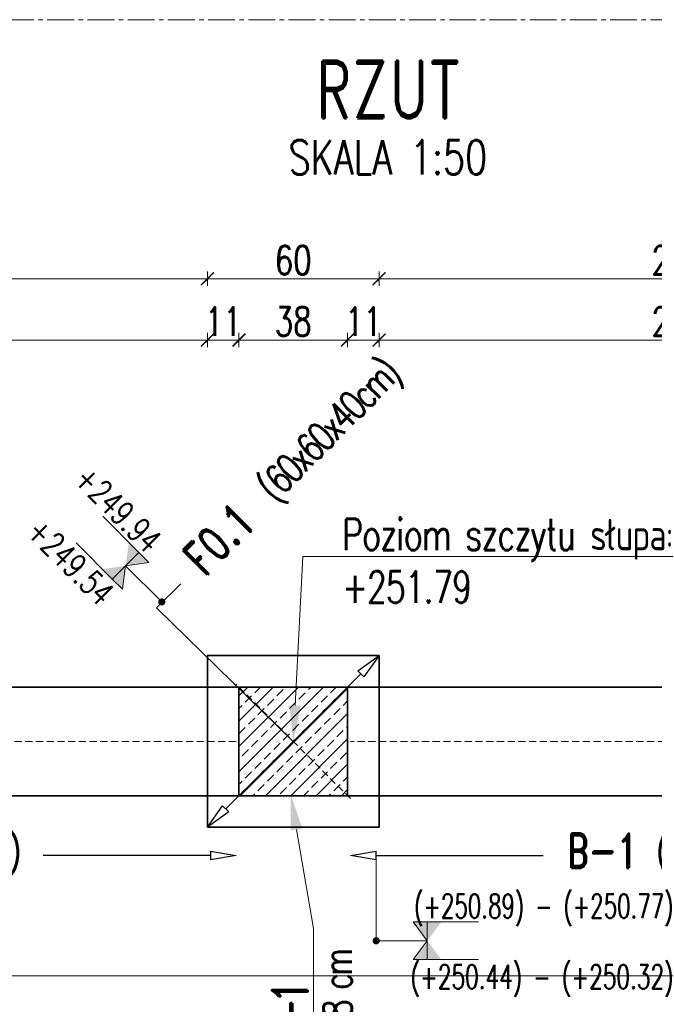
# Model space of a CAD drawing. Header units: millimetres. Extents: x -8 to 14965326, y -810 to 11054951.
# Tile 36 of 72: x 7504888 to 7505110, y 5558765 to 5559109. Entities that reach past the tile are written whole.
import ezdxf
from ezdxf import colors
from ezdxf.entities.mleader import LeaderData, LeaderLine
from ezdxf.enums import TextEntityAlignment as Align
from ezdxf.math import Vec2, Vec3

# ---------------------------------------------------------------- set-up
doc = ezdxf.new("R2010")
doc.units = ezdxf.units.MM
doc.header["$LTSCALE"] = 0.5
doc.header["$MEASUREMENT"] = 0
doc.linetypes.add('CENTER2', pattern=[1.125, 0.75, -0.125, 0.125, -0.125])
doc.linetypes.add('KRESKOWA', pattern=[0.75, 0.5, -0.25])
doc.layers.get('0').update_dxf_attribs({"linetype": 'CONTINUOUS', "lineweight": 13})
doc.layers.get('Defpoints').update_dxf_attribs({"linetype": 'CONTINUOUS'})
for name, color, linetype, lineweight in [('_K_pozycje', 1, 'CONTINUOUS', 5), ('K_Cienkie przerywane', 252, 'KRESKOWA', 9), ('K_Fundamenty - przekrój', 40, 'CONTINUOUS', 35), ('K_Kreskowanie', 253, 'CONTINUOUS', 5), ('K_Opis', 7, 'CONTINUOUS', 9), ('K_Ściany - przekrój', 7, 'CONTINUOUS', 35), ('tkd_obszary_wykazu', 14, 'CENTER2', 9), ('tkd_wym', 1, 'CONTINUOUS', 5)]:
    doc.layers.add(name, color=color, linetype=linetype, lineweight=lineweight)
doc.layers.add('tkd_opis_sztuki', color=7, linetype='CONTINUOUS')
doc.styles.add('___K_OPIS_ROMAND', font='romand.shx', dxfattribs={"width": 0.75})
doc.styles.add('___K_OPIS_SIMPLEX', font='simplex.shx', dxfattribs={"width": 0.75})
doc.styles.add('TKD_1TXT', font='simplex.shx', dxfattribs={"width": 0.75, "height": 0.25})
doc.styles.add('TKD_2TXT', font='romand.shx', dxfattribs={"width": 0.75, "height": 0.25})
doc.styles.add('tkd_txt0', font='simplex.shx', dxfattribs={"width": 0.75})
doc.dimstyles.new('opisy_wieńce', dxfattribs={"dimscale": 0.6, "dimtxt": 20, "dimasz": 25, "dimexe": 10, "dimexo": 50, "dimgap": 10, "dimtad": 0, "dimdec": 1, "dimrnd": 0.05, "dimzin": 9, "dimdsep": 46, "dimtxsty": '___K_OPIS_ROMAND', "dimblk1": 'CLOSEDBLANK', "dimblk2": 'CLOSEDBLANK', "dimsah": 1, "dimcen": 0, "dimdle": 10, "dimse1": 1, "dimse2": 1, "dimclrd": 1, "dimclre": 256, "dimclrt": 50, "dimazin": 2, "dimtm": 1e-09, "dimtfac": 1, "dimtdec": 1, "dimtmove": 2, "dimatfit": 3, "dimfxl": 1, "dimtolj": 1, "dimtzin": 0, "dimarcsym": 0})
doc.dimstyles.new('tkd_1-50cm[cm]', dxfattribs={"dimtxt": 10, "dimasz": 2.5, "dimexe": 0, "dimexo": 10, "dimgap": 1.5, "dimtad": 1, "dimdec": 1, "dimrnd": 0.5, "dimdsep": 46, "dimtxsty": 'tkd_txt0', "dimblk": 'tkd_dim_arrow', "dimcen": 0, "dimclrd": 1, "dimclre": 256, "dimclrt": 7, "dimaunit": 1, "dimadec": 0, "dimazin": 0, "dimtfac": 0.009091, "dimtdec": 1, "dimtix": 1, "dimtmove": 1, "dimatfit": 3, "dimldrblk": 'DOTSMALL', "dimfxl": 1, "dimfxlon": 1, "dimtvp": 0.02, "dimtolj": 1, "dimtzin": 9, "dimlwd": -1, "dimarcsym": 0})

# ---------------------------------------------------------------- blocks, each defined once
blk = doc.blocks.new('A$C6b688e63')
at = {"color": 253, "linetype": 'Continuous'}
blk.add_line((0, 493), (483, 493), dxfattribs=at)
blk = doc.blocks.new('_ClosedBlank')
at = {"color": 0, "linetype": 'ByBlock', "lineweight": -2}
for p, q in [((-1, 0.167), (0, 0)), ((-1, 0.167), (-1, -0.167)), ((0, 0), (-1, -0.167))]:
    blk.add_line(p, q, dxfattribs=at)
blk = doc.blocks.new('*D168')
at = {"layer": '_K_pozycje', "color": 1, "lineweight": -2, "transparency": 16777216}
for p, q in [((7504936.3, 5558903.69), (7504944.79, 5558912.17)), ((7504984.11, 5558857.06), (7504936.3, 5558903.69)), ((7505007.75, 5558880.69), (7504960.48, 5558833.42))]:
    blk.add_line(p, q, dxfattribs=at)
at = {"layer": 'Defpoints', "color": 0, "transparency": 16777216}
for p in [(7505014.11, 5558887.06), (7504954.11, 5558827.06), (7504954.11, 5558827.06)]:
    blk.add_point(p, dxfattribs=at)
at = {"layer": '_K_pozycje', "color": 1, "lineweight": -2, "transparency": 16777216, "xscale": 9, "yscale": 9, "zscale": 9}
for p, rotation in [((7505014.11, 5558887.06), 44.99999988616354), ((7504954.11, 5558827.06), 224.9999998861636)]:
    blk.add_blockref('_ClosedBlank', p, dxfattribs=dict(at, rotation=rotation))
at = {"layer": '_K_pozycje', "color": 50, "transparency": 16777216, "insert": (7504984.82, 5558952.21), "char_height": 12, "attachment_point": 5, "rotation": 45, "style": '___K_OPIS_ROMAND'}
blk.add_mtext('\\A1;F0.1{\\fArial|b0|i0|c238|p34;\\H0.87497x;\\C242;   \\Fsimplex|c238;\\H0.95241x;\\T0.8;(60x60x40cm)}', dxfattribs=at)
blk = doc.blocks.new('*U40')
at = {"layer": 'K_Opis'}
h = blk.add_hatch(color=1, dxfattribs=at)
edge = h.paths.add_edge_path()
edge.add_arc((0, 0), 0.036, 360, 720)
at = {"layer": 'K_Opis', "color": 1}
blk.add_line((0, 0.5108), (0, 0), dxfattribs=at)
at = {"layer": 'K_Opis'}
for points in [[(-0.1882, 0.5108), (-0.1882, 1.0223)], [(0.1882, 0.5108), (0.1882, 1.0223)], [(-0.1882, 0.5108), (0, 0.5108), (-0.1882, 0.3694), (-0.1882, 0.5108)], [(0.1882, 0.5108), (0, 0.5108), (0.1882, 0.3694), (0.1882, 0.5108)]]:
    blk.add_lwpolyline(points, dxfattribs=at)
for points in [[(-0.1882, 0.6521), (-0.1882, 0.5108), (0, 0.5108)], [(0.1882, 0.6521), (0.1882, 0.5108), (0, 0.5108)], [(-0.1882, 0.3694), (-0.1882, 0.5108), (0, 0.5108)], [(0.1882, 0.3694), (0.1882, 0.5108), (0, 0.5108)]]:
    blk.add_solid(points, dxfattribs=at)
at = {"layer": 'K_Opis', "style": '___K_OPIS_SIMPLEX', "width": 0.75, "flags": 8}
for tag, p in [('dół', (0.4795, 0.383)), ('góra', (-0.2273, 0.383))]:
    blk.add_attdef(tag, p, '', height=0.24, rotation=90, dxfattribs=at)
blk = doc.blocks.new('*D232')
at = {"layer": '_K_pozycje', "color": 1, "lineweight": -2, "transparency": 16777216}
for p, q in [((7505013.11, 5558817.14), (7505071.58, 5558817.14)), ((7505225.11, 5558817.14), (7505166.65, 5558817.14))]:
    blk.add_line(p, q, dxfattribs=at)
at = {"layer": 'Defpoints', "color": 0, "transparency": 16777216}
for p in [(7505004.11, 5558837.06), (7505234.11, 5558837.06), (7505004.11, 5558817.14)]:
    blk.add_point(p, dxfattribs=at)
at = {"layer": '_K_pozycje', "color": 1, "lineweight": -2, "transparency": 16777216, "xscale": 9, "yscale": 9, "zscale": 9}
for p, rotation in [((7505004.11, 5558817.14), 179.9999998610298), ((7505234.11, 5558817.14), 359.9999998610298)]:
    blk.add_blockref('_ClosedBlank', p, dxfattribs=dict(at, rotation=rotation))
at = {"layer": '_K_pozycje', "color": 50, "transparency": 16777216, "insert": (7505119.11, 5558817.14), "char_height": 12, "attachment_point": 5, "rotation": 360, "style": '___K_OPIS_ROMAND'}
blk.add_mtext('\\A1;B-1 {\\Fsimplex|c238;\\H0.83333x;\\T0.8;\\C242;(38x45cm)}', dxfattribs=at)
blk = doc.blocks.new('*U39')
at = {"layer": 'K_Opis'}
h = blk.add_hatch(color=1, dxfattribs=at)
edge = h.paths.add_edge_path()
edge.add_arc((0, 0), 0.036, 0, 360, ccw=False)
at = {"layer": 'K_Opis', "color": 1}
blk.add_line((0, -0.5108), (0, 0), dxfattribs=at)
at = {"layer": 'K_Opis'}
for points in [[(-0.1882, -0.5108), (0, -0.5108), (-0.1882, -0.3694), (-0.1882, -0.5108)], [(0.1882, -0.5108), (0, -0.5108), (0.1882, -0.3694), (0.1882, -0.5108)], [(-0.1882, -0.5108), (-0.1882, -1.0223)], [(0.1882, -0.5108), (0.1882, -1.0223)]]:
    blk.add_lwpolyline(points, dxfattribs=at)
for points in [[(-0.1882, -0.3694), (-0.1882, -0.5108), (0, -0.5108)], [(0.1882, -0.3694), (0.1882, -0.5108), (0, -0.5108)], [(-0.1882, -0.6521), (-0.1882, -0.5108), (0, -0.5108)], [(0.1882, -0.6521), (0.1882, -0.5108), (0, -0.5108)]]:
    blk.add_solid(points, dxfattribs=at)
at = {"layer": 'K_Opis', "style": '___K_OPIS_SIMPLEX', "width": 0.75, "flags": 8}
for tag, p in [('dół', (0.4795, -0.7773)), ('góra', (-0.2273, -0.923))]:
    blk.add_attdef(tag, p, '', height=0.24, rotation=90, dxfattribs=at)
blk = doc.blocks.new('*D233')
at = {"layer": '_K_pozycje', "color": 1, "lineweight": -2, "transparency": 16777216}
for p, q in [((7504743.11, 5558817.14), (7504801.58, 5558817.14)), ((7504955.11, 5558817.14), (7504896.65, 5558817.14))]:
    blk.add_line(p, q, dxfattribs=at)
at = {"layer": 'Defpoints', "color": 0, "transparency": 16777216}
for p in [(7504734.11, 5558837.06), (7504964.11, 5558837.06), (7504734.11, 5558817.14)]:
    blk.add_point(p, dxfattribs=at)
at = {"layer": '_K_pozycje', "color": 1, "lineweight": -2, "transparency": 16777216, "xscale": 9, "yscale": 9, "zscale": 9}
for p, rotation in [((7504734.11, 5558817.14), 179.9999998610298), ((7504964.11, 5558817.14), 359.9999998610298)]:
    blk.add_blockref('_ClosedBlank', p, dxfattribs=dict(at, rotation=rotation))
at = {"layer": '_K_pozycje', "color": 50, "transparency": 16777216, "insert": (7504849.11, 5558817.14), "char_height": 12, "attachment_point": 5, "rotation": 360, "style": '___K_OPIS_ROMAND'}
blk.add_mtext('\\A1;B-1 {\\Fsimplex|c238;\\H0.83333x;\\T0.8;\\C242;(38x45cm)}', dxfattribs=at)
blk = doc.blocks.new('tkd_dim_arrow')
for p, q in [((-1, 0), (1, 0)), ((0, -1), (0, 1))]:
    blk.add_line(p, q)
at = {"const_width": 0.2}
blk.add_lwpolyline([(-0.9, -0.9), (0.9, 0.9)], dxfattribs=at)
blk = doc.blocks.new('*D259')
at = {"layer": 'Defpoints', "color": 0, "transparency": 16777216}
for p in [(7504954.11, 5559018.81), (7504744.11, 5558887.06), (7504954.11, 5558887.06)]:
    blk.add_point(p, dxfattribs=at)
at = {"layer": 'tkd_wym', "lineweight": -2, "transparency": 16777216}
for p, q in [((7504744.11, 5559017.81), (7504744.11, 5559018.81)), ((7504954.11, 5559017.81), (7504954.11, 5559018.81))]:
    blk.add_line(p, q, dxfattribs=at)
at = {"layer": 'tkd_wym', "color": 1, "transparency": 16777216}
blk.add_line((7504746.61, 5559018.81), (7504951.61, 5559018.81), dxfattribs=at)
at = {"layer": 'tkd_wym', "color": 1, "transparency": 16777216, "xscale": 2.5, "yscale": 2.5, "zscale": 2.5, "rotation": 180}
blk.add_blockref('tkd_dim_arrow', (7504744.11, 5559018.81), dxfattribs=at)
at = {"layer": 'tkd_wym', "color": 1, "transparency": 16777216, "xscale": 2.5, "yscale": 2.5, "zscale": 2.5}
blk.add_blockref('tkd_dim_arrow', (7504954.11, 5559018.81), dxfattribs=at)
at = {"layer": 'tkd_wym', "color": 7, "transparency": 16777216, "insert": (7504849.11, 5559025.31), "char_height": 10, "attachment_point": 5, "style": 'tkd_txt0'}
blk.add_mtext('\\A1;210', dxfattribs=at)
blk = doc.blocks.new('_DotSmall')
blk = doc.blocks.new('*D260')
at = {"layer": 'Defpoints', "color": 0, "transparency": 16777216}
for p in [(7505014.11, 5559018.81), (7504954.11, 5558887.06), (7505014.11, 5558887.06)]:
    blk.add_point(p, dxfattribs=at)
at = {"layer": 'tkd_wym', "lineweight": -2, "transparency": 16777216}
for p, q in [((7504954.11, 5559017.81), (7504954.11, 5559018.81)), ((7505014.11, 5559017.81), (7505014.11, 5559018.81))]:
    blk.add_line(p, q, dxfattribs=at)
at = {"layer": 'tkd_wym', "color": 1, "transparency": 16777216}
blk.add_line((7504956.61, 5559018.81), (7505011.61, 5559018.81), dxfattribs=at)
at = {"layer": 'tkd_wym', "color": 1, "transparency": 16777216, "xscale": 2.5, "yscale": 2.5, "zscale": 2.5, "rotation": 180}
blk.add_blockref('tkd_dim_arrow', (7504954.11, 5559018.81), dxfattribs=at)
at = {"layer": 'tkd_wym', "color": 1, "transparency": 16777216, "xscale": 2.5, "yscale": 2.5, "zscale": 2.5}
blk.add_blockref('tkd_dim_arrow', (7505014.11, 5559018.81), dxfattribs=at)
at = {"layer": 'tkd_wym', "color": 7, "transparency": 16777216, "insert": (7504984.11, 5559025.31), "char_height": 10, "attachment_point": 5, "style": 'tkd_txt0'}
blk.add_mtext('\\A1;60', dxfattribs=at)
blk = doc.blocks.new('*D261')
at = {"layer": 'Defpoints', "color": 0, "transparency": 16777216}
for p in [(7505224.11, 5559018.81), (7505014.11, 5558887.06), (7505224.11, 5558887.06)]:
    blk.add_point(p, dxfattribs=at)
at = {"layer": 'tkd_wym', "lineweight": -2, "transparency": 16777216}
for p, q in [((7505014.11, 5559017.81), (7505014.11, 5559018.81)), ((7505224.11, 5559017.81), (7505224.11, 5559018.81))]:
    blk.add_line(p, q, dxfattribs=at)
at = {"layer": 'tkd_wym', "color": 1, "transparency": 16777216}
blk.add_line((7505016.61, 5559018.81), (7505221.61, 5559018.81), dxfattribs=at)
at = {"layer": 'tkd_wym', "color": 1, "transparency": 16777216, "xscale": 2.5, "yscale": 2.5, "zscale": 2.5, "rotation": 180}
blk.add_blockref('tkd_dim_arrow', (7505014.11, 5559018.81), dxfattribs=at)
at = {"layer": 'tkd_wym', "color": 1, "transparency": 16777216, "xscale": 2.5, "yscale": 2.5, "zscale": 2.5}
blk.add_blockref('tkd_dim_arrow', (7505224.11, 5559018.81), dxfattribs=at)
at = {"layer": 'tkd_wym', "color": 7, "transparency": 16777216, "insert": (7505119.11, 5559025.31), "char_height": 10, "attachment_point": 5, "style": 'tkd_txt0'}
blk.add_mtext('\\A1;210', dxfattribs=at)
blk = doc.blocks.new('*D328')
at = {"layer": 'Defpoints', "color": 0, "transparency": 16777216}
for p in [(7504954.11, 5558997.37), (7504744.11, 5558887.06), (7504954.11, 5558876.06)]:
    blk.add_point(p, dxfattribs=at)
at = {"layer": 'tkd_wym', "lineweight": -2, "transparency": 16777216}
for p, q in [((7504744.11, 5558996.37), (7504744.11, 5558997.37)), ((7504954.11, 5558996.37), (7504954.11, 5558997.37))]:
    blk.add_line(p, q, dxfattribs=at)
at = {"layer": 'tkd_wym', "color": 1, "transparency": 16777216}
blk.add_line((7504746.61, 5558997.37), (7504951.61, 5558997.37), dxfattribs=at)
at = {"layer": 'tkd_wym', "color": 1, "transparency": 16777216, "xscale": 2.5, "yscale": 2.5, "zscale": 2.5, "rotation": 180}
blk.add_blockref('tkd_dim_arrow', (7504744.11, 5558997.37), dxfattribs=at)
at = {"layer": 'tkd_wym', "color": 1, "transparency": 16777216, "xscale": 2.5, "yscale": 2.5, "zscale": 2.5}
blk.add_blockref('tkd_dim_arrow', (7504954.11, 5558997.37), dxfattribs=at)
at = {"layer": 'tkd_wym', "color": 7, "transparency": 16777216, "insert": (7504849.11, 5559003.87), "char_height": 10, "attachment_point": 5, "style": 'tkd_txt0'}
blk.add_mtext('\\A1;210', dxfattribs=at)
blk = doc.blocks.new('*D329')
at = {"layer": 'Defpoints', "color": 0, "transparency": 16777216}
for p in [(7504965.11, 5558997.37), (7504954.11, 5558876.06), (7504965.11, 5558876.06)]:
    blk.add_point(p, dxfattribs=at)
at = {"layer": 'tkd_wym', "lineweight": -2, "transparency": 16777216}
for p, q in [((7504954.11, 5558996.37), (7504954.11, 5558997.37)), ((7504965.11, 5558996.37), (7504965.11, 5558997.37))]:
    blk.add_line(p, q, dxfattribs=at)
at = {"layer": 'tkd_wym', "color": 1, "transparency": 16777216}
blk.add_line((7504956.61, 5558997.37), (7504962.61, 5558997.37), dxfattribs=at)
at = {"layer": 'tkd_wym', "color": 1, "transparency": 16777216, "xscale": 2.5, "yscale": 2.5, "zscale": 2.5, "rotation": 180}
blk.add_blockref('tkd_dim_arrow', (7504954.11, 5558997.37), dxfattribs=at)
at = {"layer": 'tkd_wym', "color": 1, "transparency": 16777216, "xscale": 2.5, "yscale": 2.5, "zscale": 2.5}
blk.add_blockref('tkd_dim_arrow', (7504965.11, 5558997.37), dxfattribs=at)
at = {"layer": 'tkd_wym', "color": 7, "transparency": 16777216, "insert": (7504959.61, 5559003.87), "char_height": 10, "attachment_point": 5, "style": 'tkd_txt0'}
blk.add_mtext('\\A1;11', dxfattribs=at)
blk = doc.blocks.new('*D330')
at = {"layer": 'Defpoints', "color": 0, "transparency": 16777216}
for p in [(7505003.11, 5558997.37), (7504965.11, 5558876.06), (7505003.11, 5558876.06)]:
    blk.add_point(p, dxfattribs=at)
at = {"layer": 'tkd_wym', "lineweight": -2, "transparency": 16777216}
for p, q in [((7504965.11, 5558996.37), (7504965.11, 5558997.37)), ((7505003.11, 5558996.37), (7505003.11, 5558997.37))]:
    blk.add_line(p, q, dxfattribs=at)
at = {"layer": 'tkd_wym', "color": 1, "transparency": 16777216}
blk.add_line((7504967.61, 5558997.37), (7505000.61, 5558997.37), dxfattribs=at)
at = {"layer": 'tkd_wym', "color": 1, "transparency": 16777216, "xscale": 2.5, "yscale": 2.5, "zscale": 2.5, "rotation": 180}
blk.add_blockref('tkd_dim_arrow', (7504965.11, 5558997.37), dxfattribs=at)
at = {"layer": 'tkd_wym', "color": 1, "transparency": 16777216, "xscale": 2.5, "yscale": 2.5, "zscale": 2.5}
blk.add_blockref('tkd_dim_arrow', (7505003.11, 5558997.37), dxfattribs=at)
at = {"layer": 'tkd_wym', "color": 7, "transparency": 16777216, "insert": (7504984.11, 5559003.87), "char_height": 10, "attachment_point": 5, "style": 'tkd_txt0'}
blk.add_mtext('\\A1;38', dxfattribs=at)
blk = doc.blocks.new('*D331')
at = {"layer": 'Defpoints', "color": 0, "transparency": 16777216}
for p in [(7505014.11, 5558997.37), (7505014.11, 5558887.06), (7505003.11, 5558876.06)]:
    blk.add_point(p, dxfattribs=at)
at = {"layer": 'tkd_wym', "lineweight": -2, "transparency": 16777216}
for p, q in [((7505003.11, 5558996.37), (7505003.11, 5558997.37)), ((7505014.11, 5558996.37), (7505014.11, 5558997.37))]:
    blk.add_line(p, q, dxfattribs=at)
at = {"layer": 'tkd_wym', "color": 1, "transparency": 16777216}
blk.add_line((7505005.61, 5558997.37), (7505011.61, 5558997.37), dxfattribs=at)
at = {"layer": 'tkd_wym', "color": 1, "transparency": 16777216, "xscale": 2.5, "yscale": 2.5, "zscale": 2.5, "rotation": 180}
blk.add_blockref('tkd_dim_arrow', (7505003.11, 5558997.37), dxfattribs=at)
at = {"layer": 'tkd_wym', "color": 1, "transparency": 16777216, "xscale": 2.5, "yscale": 2.5, "zscale": 2.5}
blk.add_blockref('tkd_dim_arrow', (7505014.11, 5558997.37), dxfattribs=at)
at = {"layer": 'tkd_wym', "color": 7, "transparency": 16777216, "insert": (7505008.61, 5559003.87), "char_height": 10, "attachment_point": 5, "style": 'tkd_txt0'}
blk.add_mtext('\\A1;11', dxfattribs=at)
blk = doc.blocks.new('*D332')
at = {"layer": 'Defpoints', "color": 0, "transparency": 16777216}
for p in [(7505224.11, 5558997.37), (7505014.11, 5558887.06), (7505224.11, 5558876.06)]:
    blk.add_point(p, dxfattribs=at)
at = {"layer": 'tkd_wym', "lineweight": -2, "transparency": 16777216}
for p, q in [((7505014.11, 5558996.37), (7505014.11, 5558997.37)), ((7505224.11, 5558996.37), (7505224.11, 5558997.37))]:
    blk.add_line(p, q, dxfattribs=at)
at = {"layer": 'tkd_wym', "color": 1, "transparency": 16777216}
blk.add_line((7505016.61, 5558997.37), (7505221.61, 5558997.37), dxfattribs=at)
at = {"layer": 'tkd_wym', "color": 1, "transparency": 16777216, "xscale": 2.5, "yscale": 2.5, "zscale": 2.5, "rotation": 180}
blk.add_blockref('tkd_dim_arrow', (7505014.11, 5558997.37), dxfattribs=at)
at = {"layer": 'tkd_wym', "color": 1, "transparency": 16777216, "xscale": 2.5, "yscale": 2.5, "zscale": 2.5}
blk.add_blockref('tkd_dim_arrow', (7505224.11, 5558997.37), dxfattribs=at)
at = {"layer": 'tkd_wym', "color": 7, "transparency": 16777216, "insert": (7505119.11, 5559003.87), "char_height": 10, "attachment_point": 5, "style": 'tkd_txt0'}
blk.add_mtext('\\A1;210', dxfattribs=at)
blk = doc.blocks.new('tkd_opis_sztuki_050')
at = {"color": 3, "style": 'TKD_2TXT', "width": 0.75}
blk.add_attdef('NAZWA', text='', height=0.4, dxfattribs=at).set_placement((0.0529, -0.0002), align=Align.CENTER)
at = {"color": 7, "style": 'TKD_1TXT', "width": 0.75}
blk.add_attdef('SZTUK', (1.5218, 0.1265), '', height=0.24, dxfattribs=at)
for tag, p in [('UWAGA1', (0.0529, -0.3937)), ('UWAGA2', (0.0529, -0.7477)), ('UWAGA3', (0.0529, -1.096))]:
    blk.add_attdef(tag, text='', height=0.24, dxfattribs=at).set_placement(p, align=Align.CENTER)

msp = doc.modelspace()

# ---------------------------------------------------------------- hatches: boundary and pattern name
at = {"layer": 'K_Kreskowanie'}
h = msp.add_hatch(dxfattribs=at)
h.set_pattern_fill('ANSI33', color=256, scale=25)
h.set_pattern_definition([(45, (1092.7154, 551.8205), (-4.4194173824, 4.4194173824), []), (45, (1097.135, 551.8205), (-4.4194173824, 4.4194173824), [3.125, -1.5625])])
h.paths.add_polyline_path([(7504965.1116, 5558838.0558), (7505003.1116, 5558838.0558), (7505003.1116, 5558876.0558), (7504965.1116, 5558876.0558)])

# ---------------------------------------------------------------- linework, layer by layer
at = {"layer": '_K_pozycje'}
msp.add_line((7505013.1116, 5558787.3205), (7505013.1116, 5558817.1446), dxfattribs=at)
at = {"layer": 'K_Cienkie przerywane', "linetype": 'KRESKOWA', "ltscale": 10}
for p, q in [((7505004.1116, 5558877.0558), (7504964.1116, 5558837.0558)), ((7505004.1116, 5558837.0558), (7504964.1116, 5558877.0558)), ((7504964.1116, 5558857.0558), (7504734.1116, 5558857.0558)), ((7505234.1116, 5558857.0558), (7505004.1116, 5558857.0558))]:
    msp.add_line(p, q, dxfattribs=at)
at = {"layer": 'K_Fundamenty - przekrój'}
msp.add_lwpolyline([(7504954.1116, 5558827.0557), (7504954.1116, 5558887.0557), (7505014.1116, 5558887.0557), (7505014.1116, 5558827.0557)], close=True, dxfattribs=at)
at = {"layer": 'K_Ściany - przekrój', "linetype": 'Continuous', "ltscale": 2.5}
for p, q in [((7504965.1116, 5558876.0558), (7504733.1116, 5558876.0558)), ((7505235.1116, 5558876.0558), (7505003.1116, 5558876.0558)), ((7504965.1116, 5558838.0558), (7504733.1116, 5558838.0558)), ((7505235.1116, 5558838.0558), (7505003.1116, 5558838.0558))]:
    msp.add_line(p, q, dxfattribs=at)
msp.add_lwpolyline([(7504965.1116, 5558876.0558), (7505003.1116, 5558876.0558), (7505003.1116, 5558838.0558), (7504965.1116, 5558838.0558)], close=True, dxfattribs=at)
at = {"layer": 'tkd_obszary_wykazu', "ltscale": 25}
msp.add_lwpolyline([(7503716.8376, 5559109.3854), (7506482.0527, 5559109.3854), (7506482.0527, 5554949.5308), (7503716.8376, 5554949.5308)], close=True, dxfattribs=at)

# ---------------------------------------------------------------- block references
ref = msp.add_blockref('*U40', (7504938.1246, 5558905.8012), dxfattribs=dict(xscale=-35, yscale=35, zscale=35, rotation=45.00000736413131))
ref.add_attrib('góra', '+249.94', (7504906.9067, 5558948.2716), dxfattribs={"layer": 'K_Opis', "height": 8.4, "rotation": 315.000007, "style": '___K_OPIS_SIMPLEX', "width": 0.75, "flags": 8})
ref.add_attrib('dół', '+249.54', (7504890.2619, 5558929.9298), dxfattribs={"layer": 'K_Opis', "height": 8.4, "rotation": 315.000007, "style": '___K_OPIS_SIMPLEX', "width": 0.75, "flags": 8})
ref = msp.add_blockref('*U39', (7505013.1116, 5558787.3205), dxfattribs=dict(xscale=-35, yscale=35, zscale=35, rotation=90.00000746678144))
ref.add_attrib('góra', '(+250.89) - (+250.77)', (7505026.2171, 5558795.2772), dxfattribs={"layer": 'K_Opis', "height": 8.4, "rotation": 0.000007, "style": '___K_OPIS_SIMPLEX', "width": 0.75, "flags": 8})
ref.add_attrib('dół', '(+250.44) - (+250.32)', (7505025.0171, 5558770.5379), dxfattribs={"layer": 'K_Opis', "height": 8.4, "rotation": 0.000007, "style": '___K_OPIS_SIMPLEX', "width": 0.75, "flags": 8})
at = {"layer": 'K_Kreskowanie', "color": 8}
msp.add_blockref('A$C6b688e63', (7504744.1116, 5558282.0558), dxfattribs=at)
at = {"layer": 'tkd_opis_sztuki'}
ref = msp.add_blockref('tkd_opis_sztuki_050', (7505014.5594, 5559074.984), dxfattribs=dict(at, xscale=50, yscale=50, zscale=50))
ref.add_attrib('NAZWA', 'RZUT', dxfattribs={"layer": '0', "color": 3, "height": 20, "style": 'TKD_2TXT', "width": 0.75}).set_placement((7505017.2025, 5559074.9729), align=Align.CENTER)
ref.add_attrib('UWAGA1', 'SKALA 1:50', dxfattribs={"layer": '0', "color": 7, "height": 12, "style": 'TKD_1TXT', "width": 0.75}).set_placement((7505017.2025, 5559055.3003), align=Align.CENTER)

# ---------------------------------------------------------------- dimensions: what is measured, and where the dimension line sits
at = {"layer": '_K_pozycje'}
for base, p1, p2, angle, text, override, picture, middle in [((7504954.1116, 5558827.0557), (7505014.1116, 5558887.0557), (7504954.1116, 5558827.0557), 225, 'F0.1{\\fArial|b0|i0|c238|p34;\\H0.87497x;\\C242;   \\Fsimplex|c238;\\H0.95241x;\\T0.8;(60x60x40cm)}', {"dimasz": 15, "dimtmove": 1}, '*D168', (7504949.0278, 5558916.416)), ((7504734.1116, 5558817.1446), (7504964.1116, 5558837.0558), (7504734.1116, 5558837.0558), 180, 'B-1 {\\Fsimplex|c238;\\H0.83333x;\\T0.8;\\C242;(38x45cm)}', {"dimasz": 15}, '*D233', (7504849.1116, 5558817.1446)), ((7505004.1116, 5558817.1446), (7505234.1116, 5558837.0558), (7505004.1116, 5558837.0558), 180, 'B-1 {\\Fsimplex|c238;\\H0.83333x;\\T0.8;\\C242;(38x45cm)}', {"dimasz": 15}, '*D232', (7505119.1116, 5558817.1446))]:
    dim = msp.add_linear_dim(base=base, p1=p1, p2=p2, angle=angle, text=text, dimstyle='opisy_wieńce', override=override, dxfattribs=at)
    dim.commit()
    dim.dimension.update_dxf_attribs({"geometry": picture, "text_midpoint": middle, "dimtype": 161})
at = {"layer": 'tkd_wym'}
for base, p1, p2, picture, middle in [((7504954.1116, 5559018.8126), (7504744.1116, 5558887.0557), (7504954.1116, 5558887.0557), '*D259', (7504849.1116, 5559025.3126)), ((7505014.1116, 5559018.8126), (7504954.1116, 5558887.0557), (7505014.1116, 5558887.0557), '*D260', (7504984.1116, 5559025.3126)), ((7505224.1116, 5559018.8126), (7505014.1116, 5558887.0557), (7505224.1116, 5558887.0557), '*D261', (7505119.1116, 5559025.3126)), ((7504954.1116, 5558997.3739), (7504744.1116, 5558887.0557), (7504954.1116, 5558876.0558), '*D328', (7504849.1116, 5559003.8739)), ((7504965.1116, 5558997.3739), (7504954.1116, 5558876.0558), (7504965.1116, 5558876.0558), '*D329', (7504959.6116, 5559003.8739)), ((7505003.1116, 5558997.3739), (7504965.1116, 5558876.0558), (7505003.1116, 5558876.0557), '*D330', (7504984.1116, 5559003.8739)), ((7505014.1116, 5558997.3739), (7505003.1116, 5558876.0557), (7505014.1116, 5558887.0557), '*D331', (7505008.6116, 5559003.8739)), ((7505224.1116, 5558997.3739), (7505014.1116, 5558887.0557), (7505224.1116, 5558876.0558), '*D332', (7505119.1116, 5559003.8739))]:
    dim = msp.add_linear_dim(base=base, p1=p1, p2=p2, dimstyle='tkd_1-50cm[cm]', dxfattribs=at)
    dim.commit()
    dim.dimension.update_dxf_attribs({"geometry": picture, "text_midpoint": middle})

# ---------------------------------------------------------------- leaders
at = {"layer": 'K_Opis'}
ml = msp.add_multileader_mtext('Standard', dxfattribs=at)
ml.set_content('{\\T0.95;Poziom szczytu słupa:\\P+251.79}', color=256, style='___K_OPIS_SIMPLEX')
ml.set_leader_properties(color=256, linetype='ByLayer', lineweight=9)
ml.build(insert=Vec2(0, 0))
ml.multileader.update_dxf_attribs({"text_left_attachment_type": 6, "text_right_attachment_type": 6, "arrow_head_size": 12.5})
ctx = ml.context
ctx.base_point, ctx.char_height, ctx.arrow_head_size, ctx.landing_gap_size, ctx.plane_origin = Vec3(7505001.2542, 5558921.6855), 11, 12.5, 0, Vec3(7505005.2166, 5559235.9231)
ctx.left_attachment, ctx.right_attachment = 6, 6
notes = []
notes.append((ctx, [(0, (1, 1, 0), (7504987.503, 5558921.6855), (1, 0), 13.7512, [(0, [(7504984.1116, 5558857.0557)], 0, [])])]))
ctx.mtext.insert, ctx.mtext.width, ctx.mtext.defined_height, ctx.mtext.flow_direction = Vec3(7505001.2542, 5558934.8855), 140.399647, 98.2467, 5
ml = msp.add_multileader_mtext('Standard', dxfattribs=at)
ml.set_content('{\\T0.85;\\C2;S-1\\T1;\\C50;\\P\\Fsimplex|c238;\\H0.8x;\\T0.8;\\C1;38x38 cm}', color=7, style='___K_OPIS_ROMAND')
ml.set_leader_properties(color=1, linetype='CONTINUOUS', lineweight=9)
ml.build(insert=Vec2(0, 0))
ml.multileader.update_dxf_attribs({"text_left_attachment_type": 6, "text_right_attachment_type": 6, "dogleg_length": 5, "arrow_head_size": 12.5})
ctx = ml.context
ctx.base_point, ctx.char_height, ctx.arrow_head_size, ctx.landing_gap_size, ctx.plane_origin, ctx.plane_x_axis, ctx.plane_y_axis = Vec3(7504991.1379, 5558738.2617), 12.5, 12.5, 0, Vec3(7505030.6804, 5558727.3832), Vec3(0, 1), Vec3(-1, 0)
ctx.left_attachment, ctx.right_attachment, ctx.text_align_type = 6, 6, 1
notes.append((ctx, [(1, (1, 1, 0), (7504991.1379, 5558791.6203), (0, -1), 7.2158, [(0, [(7504983.1926, 5558838.5557)], 0, [])])]))
ctx.mtext.insert, ctx.mtext.text_direction, ctx.mtext.rotation, ctx.mtext.alignment, ctx.mtext.line_spacing_factor, ctx.mtext.flow_direction = Vec3(7504976.6379, 5558761.3331), Vec3(0, 1), 1.57079633, 2, 0.864, 5
for ctx, leaders in notes:
    for number, flags, end, landing, length, lines in leaders:
        leader = LeaderData()
        leader.index, (leader.has_last_leader_line, leader.has_dogleg_vector, leader.attachment_direction) = number, flags
        leader.last_leader_point, leader.dogleg_vector, leader.dogleg_length = Vec3(end), Vec3(landing), length
        for number, points, colour, breaks in lines:
            line = LeaderLine()
            line.index, line.vertices, line.color, line.breaks = number, Vec3.list(points), colors.encode_raw_color(colour), breaks
            leader.lines.append(line)
        ctx.leaders.append(leader)

doc.saveas('drawing.dxf')
